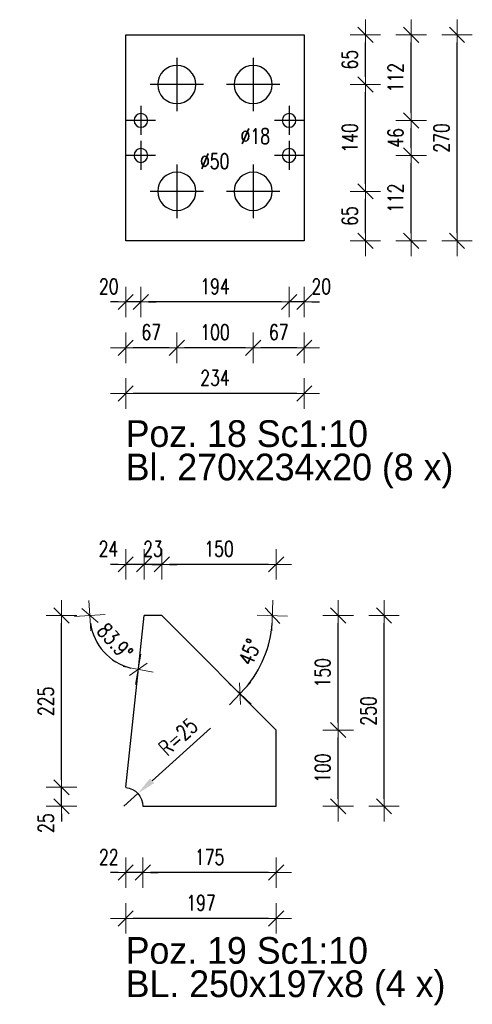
# Model space of a CAD drawing. Header units: millimetres. Extents: x 2297 to 3051, y 15557 to 16018.
# Tile 3 of 20: x 2456 to 2515, y 15651 to 15781. Entities that reach past the tile are written whole.
import ezdxf

# ---------------------------------------------------------------- set-up
doc = ezdxf.new("R2010")
doc.units = ezdxf.units.MM
doc.header["$LTSCALE"] = 10
doc.linetypes.add('MITTE', pattern=[2, 1.25, -0.25, 0.25, -0.25])
doc.layers.get('Defpoints').update_dxf_attribs({"color": 1})
doc.layers.add('PS_DIM', color=4, linetype='Continuous', lineweight=13)
doc.layers.add('PS_SOLID', color=7, linetype='Continuous', lineweight=30)
doc.layers.add('PS_MID', color=5, linetype='MITTE')
doc.layers.add('PS_PLATE', color=1, linetype='Continuous')
doc.styles.add('simplex', font='simplex.shx', dxfattribs={"width": 0.75})
doc.dimstyles.new('1_10_PRZ_DS1-LS10', dxfattribs={"dimtxt": 2, "dimasz": 1, "dimexe": 2, "dimexo": 5, "dimgap": 1, "dimtad": 1, "dimdec": 0, "dimlfac": 10, "dimtxsty": 'simplex', "dimblk": 'dimznak', "dimcen": 2, "dimse1": 1, "dimse2": 1, "dimclrt": 3, "dimadec": 1, "dimazin": 0, "dimtfac": 1, "dimtdec": 0, "dimtix": 1, "dimtmove": 2, "dimatfit": 3, "dimldrblk": 'dim-grot', "dimfxl": 1, "dimarcsym": 0})
doc.dimstyles.new('średnice', dxfattribs={"dimtxt": 2, "dimasz": 2.5, "dimexe": 1, "dimexo": 1, "dimgap": 1, "dimtad": 1, "dimdec": 0, "dimlfac": 10, "dimtxsty": 'simplex', "dimcen": 2, "dimclrd": 256, "dimclre": 256, "dimclrt": 3, "dimadec": 1, "dimazin": 0, "dimtfac": 1, "dimtdec": 0, "dimtix": 1, "dimtmove": 1, "dimatfit": 0, "dimfxl": 1, "dimarcsym": 0})

# ---------------------------------------------------------------- blocks, each defined once
blk = doc.blocks.new('dim-grot')
blk.add_hatch(color=256).paths.add_polyline_path([(0, 0), (-2, 0.5), (-2, -0.5)])
blk.add_lwpolyline([(0, 0), (-2, 0.5), (-2, -0.5), (0, 0)])
blk = doc.blocks.new('dimznak')
at = {"color": 0}
for points in [[(0, 2), (0, -2)], [(-2, 0), (2, 0)]]:
    blk.add_lwpolyline(points, dxfattribs=at)
at = {"color": 2}
blk.add_lwpolyline([(1, 1), (-1, -1)], dxfattribs=at)
blk = doc.blocks.new('*D101')
at = {"layer": 'Defpoints', "color": 0, "transparency": 16777216}
for p in [(2490.98, 15762.74), (2492.98, 15751.54), (2490.98, 15743.54)]:
    blk.add_point(p, dxfattribs=at)
at = {"layer": 'PS_DIM', "color": 0, "lineweight": -2, "transparency": 16777216}
for p, q in [((2489.98, 15743.54), (2488.98, 15743.54)), ((2492.98, 15743.54), (2490.98, 15743.54)), ((2493.98, 15743.54), (2494.98, 15743.54))]:
    blk.add_line(p, q, dxfattribs=at)
blk.add_blockref('dimznak', (2490.98, 15743.54), dxfattribs=at)
at = {"layer": 'PS_DIM', "color": 0, "lineweight": -2, "transparency": 16777216, "rotation": 180}
blk.add_blockref('dimznak', (2492.98, 15743.54), dxfattribs=at)
at = {"layer": 'PS_DIM', "color": 3, "transparency": 16777216, "insert": (2495.2, 15745.58), "char_height": 2, "attachment_point": 5, "style": 'simplex'}
blk.add_mtext('20', dxfattribs=at)
blk = doc.blocks.new('*D102')
at = {"layer": 'Defpoints', "color": 0, "transparency": 16777216}
for p in [(2471.58, 15762.74), (2490.98, 15762.74), (2471.58, 15743.54)]:
    blk.add_point(p, dxfattribs=at)
at = {"layer": 'PS_DIM', "color": 0, "lineweight": -2, "transparency": 16777216}
blk.add_line((2489.98, 15743.54), (2472.58, 15743.54), dxfattribs=at)
at = {"layer": 'PS_DIM', "color": 0, "lineweight": -2, "transparency": 16777216, "rotation": 180}
blk.add_blockref('dimznak', (2471.58, 15743.54), dxfattribs=at)
at = {"layer": 'PS_DIM', "color": 0, "lineweight": -2, "transparency": 16777216}
blk.add_blockref('dimznak', (2490.98, 15743.54), dxfattribs=at)
at = {"layer": 'PS_DIM', "color": 3, "transparency": 16777216, "insert": (2481.28, 15745.58), "char_height": 2, "attachment_point": 5, "style": 'simplex'}
blk.add_mtext('194', dxfattribs=at)
blk = doc.blocks.new('*D103')
at = {"layer": 'Defpoints', "color": 0, "transparency": 16777216}
for p in [(2471.58, 15762.74), (2469.58, 15751.54), (2469.58, 15743.54)]:
    blk.add_point(p, dxfattribs=at)
at = {"layer": 'PS_DIM', "color": 0, "lineweight": -2, "transparency": 16777216}
for p, q in [((2468.58, 15743.54), (2467.58, 15743.54)), ((2471.58, 15743.54), (2469.58, 15743.54)), ((2472.58, 15743.54), (2473.58, 15743.54))]:
    blk.add_line(p, q, dxfattribs=at)
blk.add_blockref('dimznak', (2469.58, 15743.54), dxfattribs=at)
at = {"layer": 'PS_DIM', "color": 0, "lineweight": -2, "transparency": 16777216, "rotation": 180}
blk.add_blockref('dimznak', (2471.58, 15743.54), dxfattribs=at)
at = {"layer": 'PS_DIM', "color": 3, "transparency": 16777216, "insert": (2467.37, 15745.58), "char_height": 2, "attachment_point": 5, "style": 'simplex'}
blk.add_mtext('20', dxfattribs=at)
blk = doc.blocks.new('*D104')
at = {"layer": 'Defpoints', "color": 0, "transparency": 16777216}
for p in [(2486.28, 15758.04), (2492.98, 15751.54), (2486.28, 15737.54)]:
    blk.add_point(p, dxfattribs=at)
at = {"layer": 'PS_DIM', "color": 0, "lineweight": -2, "transparency": 16777216}
blk.add_line((2491.98, 15737.54), (2487.28, 15737.54), dxfattribs=at)
at = {"layer": 'PS_DIM', "color": 0, "lineweight": -2, "transparency": 16777216, "rotation": 180}
blk.add_blockref('dimznak', (2486.28, 15737.54), dxfattribs=at)
at = {"layer": 'PS_DIM', "color": 0, "lineweight": -2, "transparency": 16777216}
blk.add_blockref('dimznak', (2492.98, 15737.54), dxfattribs=at)
at = {"layer": 'PS_DIM', "color": 3, "transparency": 16777216, "insert": (2489.63, 15739.58), "char_height": 2, "attachment_point": 5, "style": 'simplex'}
blk.add_mtext('67', dxfattribs=at)
blk = doc.blocks.new('*D105')
at = {"layer": 'Defpoints', "color": 0, "transparency": 16777216}
for p in [(2476.28, 15758.04), (2486.28, 15758.04), (2476.28, 15737.54)]:
    blk.add_point(p, dxfattribs=at)
at = {"layer": 'PS_DIM', "color": 0, "lineweight": -2, "transparency": 16777216}
blk.add_line((2485.28, 15737.54), (2477.28, 15737.54), dxfattribs=at)
at = {"layer": 'PS_DIM', "color": 0, "lineweight": -2, "transparency": 16777216, "rotation": 180}
blk.add_blockref('dimznak', (2476.28, 15737.54), dxfattribs=at)
at = {"layer": 'PS_DIM', "color": 0, "lineweight": -2, "transparency": 16777216}
blk.add_blockref('dimznak', (2486.28, 15737.54), dxfattribs=at)
at = {"layer": 'PS_DIM', "color": 3, "transparency": 16777216, "insert": (2481.28, 15739.58), "char_height": 2, "attachment_point": 5, "style": 'simplex'}
blk.add_mtext('100', dxfattribs=at)
blk = doc.blocks.new('*D106')
at = {"layer": 'Defpoints', "color": 0, "transparency": 16777216}
for p in [(2476.28, 15758.04), (2469.58, 15751.54), (2469.58, 15737.54)]:
    blk.add_point(p, dxfattribs=at)
at = {"layer": 'PS_DIM', "color": 0, "lineweight": -2, "transparency": 16777216}
blk.add_line((2475.28, 15737.54), (2470.58, 15737.54), dxfattribs=at)
at = {"layer": 'PS_DIM', "color": 0, "lineweight": -2, "transparency": 16777216, "rotation": 180}
blk.add_blockref('dimznak', (2469.58, 15737.54), dxfattribs=at)
at = {"layer": 'PS_DIM', "color": 0, "lineweight": -2, "transparency": 16777216}
blk.add_blockref('dimznak', (2476.28, 15737.54), dxfattribs=at)
at = {"layer": 'PS_DIM', "color": 3, "transparency": 16777216, "insert": (2472.93, 15739.58), "char_height": 2, "attachment_point": 5, "style": 'simplex'}
blk.add_mtext('67', dxfattribs=at)
blk = doc.blocks.new('*D107')
at = {"layer": 'Defpoints', "color": 0, "transparency": 16777216}
for p in [(2469.58, 15751.54), (2492.98, 15751.54), (2469.58, 15731.54)]:
    blk.add_point(p, dxfattribs=at)
at = {"layer": 'PS_DIM', "color": 0, "lineweight": -2, "transparency": 16777216}
blk.add_line((2491.98, 15731.54), (2470.58, 15731.54), dxfattribs=at)
at = {"layer": 'PS_DIM', "color": 0, "lineweight": -2, "transparency": 16777216, "rotation": 180}
blk.add_blockref('dimznak', (2469.58, 15731.54), dxfattribs=at)
at = {"layer": 'PS_DIM', "color": 0, "lineweight": -2, "transparency": 16777216}
blk.add_blockref('dimznak', (2492.98, 15731.54), dxfattribs=at)
at = {"layer": 'PS_DIM', "color": 3, "transparency": 16777216, "insert": (2481.28, 15733.58), "char_height": 2, "attachment_point": 5, "style": 'simplex'}
blk.add_mtext('234', dxfattribs=at)
blk = doc.blocks.new('*D108')
at = {"layer": 'Defpoints', "color": 0, "transparency": 16777216}
for p in [(2471.18, 15679.12), (2469.32, 15677.44)]:
    blk.add_point(p, dxfattribs=at)
at = {"layer": 'PS_DIM', "lineweight": -2, "transparency": 16777216}
for p, q in [((2480.69, 15687.66), (2473.04, 15680.79)), ((2469.32, 15677.44), (2471.18, 15679.12))]:
    blk.add_line(p, q, dxfattribs=at)
at = {"layer": 'PS_DIM', "transparency": 16777216}
blk.add_solid([(2472.76, 15681.1), (2473.31, 15680.48), (2471.18, 15679.12)], dxfattribs=at)
at = {"layer": 'PS_DIM', "color": 3, "transparency": 16777216, "insert": (2476.45, 15686.55), "char_height": 2, "attachment_point": 5, "rotation": 41.954, "style": 'simplex'}
blk.add_mtext('R=25', dxfattribs=at)
blk = doc.blocks.new('*D109')
at = {"layer": 'Defpoints', "color": 0, "transparency": 16777216}
for p in [(2474.31, 15702.44), (2495.53, 15702.44), (2486.86, 15695.2), (2489.31, 15687.44)]:
    blk.add_point(p, dxfattribs=at)
at = {"layer": 'PS_DIM', "color": 0, "lineweight": -2, "transparency": 16777216}
blk.add_arc((2474.31, 15702.44), 14.49, 318.9557, 356.0443, dxfattribs=at)
for p, rotation in [((2488.8, 15702.44), 88.02212945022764), ((2484.56, 15692.2), 226.9778705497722)]:
    blk.add_blockref('dimznak', p, dxfattribs=dict(at, rotation=rotation))
at = {"layer": 'PS_DIM', "color": 3, "transparency": 16777216, "insert": (2485.85, 15697.67), "char_height": 2, "attachment_point": 5, "rotation": 67.5, "style": 'simplex'}
blk.add_mtext('45%%d', dxfattribs=at)
blk = doc.blocks.new('*D113')
at = {"layer": 'Defpoints', "color": 0, "transparency": 16777216}
for p in [(2455.7, 15702.44), (2471.99, 15702.44), (2465.72, 15699.12), (2469.58, 15679.93)]:
    blk.add_point(p, dxfattribs=at)
at = {"layer": 'PS_DIM', "color": 0, "lineweight": -2, "transparency": 16777216}
blk.add_arc((2471.99, 15702.44), 7.1, 188.0783, 255.8296, dxfattribs=at)
for p, rotation in [((2464.89, 15702.44), 94.03917381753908), ((2471.23, 15695.39), 349.8688233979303)]:
    blk.add_blockref('dimznak', p, dxfattribs=dict(at, rotation=rotation))
at = {"layer": 'PS_DIM', "color": 3, "transparency": 16777216, "insert": (2468.19, 15699.04), "char_height": 2, "attachment_point": 5, "rotation": 311.954, "style": 'simplex'}
blk.add_mtext('83.9%%d', dxfattribs=at)
blk = doc.blocks.new('*D114')
at = {"layer": 'Defpoints', "color": 0, "transparency": 16777216}
for p in [(2461.17, 15679.93), (2469.58, 15679.93), (2471.82, 15677.44)]:
    blk.add_point(p, dxfattribs=at)
at = {"layer": 'PS_DIM', "color": 0, "lineweight": -2, "transparency": 16777216}
for p, q in [((2461.17, 15680.93), (2461.17, 15681.93)), ((2461.17, 15677.44), (2461.17, 15679.93)), ((2461.17, 15676.44), (2461.17, 15675.44))]:
    blk.add_line(p, q, dxfattribs=at)
for p, rotation in [((2461.17, 15679.93), 270), ((2461.17, 15677.44), 90)]:
    blk.add_blockref('dimznak', p, dxfattribs=dict(at, rotation=rotation))
at = {"layer": 'PS_DIM', "color": 3, "transparency": 16777216, "insert": (2459.13, 15675.23), "char_height": 2, "attachment_point": 5, "rotation": 90, "style": 'simplex'}
blk.add_mtext('25', dxfattribs=at)
blk = doc.blocks.new('*D116')
at = {"layer": 'Defpoints', "color": 0, "transparency": 16777216}
for p in [(2471.82, 15677.44), (2489.31, 15677.44), (2471.82, 15668.75)]:
    blk.add_point(p, dxfattribs=at)
at = {"layer": 'PS_DIM', "color": 0, "lineweight": -2, "transparency": 16777216}
blk.add_line((2488.31, 15668.75), (2472.82, 15668.75), dxfattribs=at)
at = {"layer": 'PS_DIM', "color": 0, "lineweight": -2, "transparency": 16777216, "rotation": 180}
blk.add_blockref('dimznak', (2471.82, 15668.75), dxfattribs=at)
at = {"layer": 'PS_DIM', "color": 0, "lineweight": -2, "transparency": 16777216}
blk.add_blockref('dimznak', (2489.31, 15668.75), dxfattribs=at)
at = {"layer": 'PS_DIM', "color": 3, "transparency": 16777216, "insert": (2480.57, 15670.79), "char_height": 2, "attachment_point": 5, "style": 'simplex'}
blk.add_mtext('175', dxfattribs=at)
blk = doc.blocks.new('*D117')
at = {"layer": 'Defpoints', "color": 0, "transparency": 16777216}
for p in [(2469.58, 15679.93), (2471.82, 15677.44), (2469.58, 15668.75)]:
    blk.add_point(p, dxfattribs=at)
at = {"layer": 'PS_DIM', "color": 0, "lineweight": -2, "transparency": 16777216}
for p, q in [((2468.58, 15668.75), (2467.58, 15668.75)), ((2471.82, 15668.75), (2469.58, 15668.75)), ((2472.82, 15668.75), (2473.82, 15668.75))]:
    blk.add_line(p, q, dxfattribs=at)
blk.add_blockref('dimznak', (2469.58, 15668.75), dxfattribs=at)
at = {"layer": 'PS_DIM', "color": 0, "lineweight": -2, "transparency": 16777216, "rotation": 180}
blk.add_blockref('dimznak', (2471.82, 15668.75), dxfattribs=at)
at = {"layer": 'PS_DIM', "color": 3, "transparency": 16777216, "insert": (2467.37, 15670.79), "char_height": 2, "attachment_point": 5, "style": 'simplex'}
blk.add_mtext('22', dxfattribs=at)
blk = doc.blocks.new('*D118')
at = {"layer": 'Defpoints', "color": 0, "transparency": 16777216}
for p in [(2469.58, 15677.44), (2489.31, 15677.44), (2469.58, 15662.75)]:
    blk.add_point(p, dxfattribs=at)
at = {"layer": 'PS_DIM', "color": 0, "lineweight": -2, "transparency": 16777216}
blk.add_line((2488.31, 15662.75), (2470.58, 15662.75), dxfattribs=at)
at = {"layer": 'PS_DIM', "color": 0, "lineweight": -2, "transparency": 16777216, "rotation": 180}
blk.add_blockref('dimznak', (2469.58, 15662.75), dxfattribs=at)
at = {"layer": 'PS_DIM', "color": 0, "lineweight": -2, "transparency": 16777216}
blk.add_blockref('dimznak', (2489.31, 15662.75), dxfattribs=at)
at = {"layer": 'PS_DIM', "color": 3, "transparency": 16777216, "insert": (2479.45, 15664.79), "char_height": 2, "attachment_point": 5, "style": 'simplex'}
blk.add_mtext('197', dxfattribs=at)
blk = doc.blocks.new('*D119')
at = {"layer": 'Defpoints', "color": 0, "transparency": 16777216}
for p in [(2474.31, 15709.15), (2474.31, 15702.44), (2489.31, 15687.44)]:
    blk.add_point(p, dxfattribs=at)
at = {"layer": 'PS_DIM', "color": 0, "lineweight": -2, "transparency": 16777216}
blk.add_line((2488.31, 15709.15), (2475.31, 15709.15), dxfattribs=at)
at = {"layer": 'PS_DIM', "color": 0, "lineweight": -2, "transparency": 16777216, "rotation": 180}
blk.add_blockref('dimznak', (2474.31, 15709.15), dxfattribs=at)
at = {"layer": 'PS_DIM', "color": 0, "lineweight": -2, "transparency": 16777216}
blk.add_blockref('dimznak', (2489.31, 15709.15), dxfattribs=at)
at = {"layer": 'PS_DIM', "color": 3, "transparency": 16777216, "insert": (2481.81, 15711.19), "char_height": 2, "attachment_point": 5, "style": 'simplex'}
blk.add_mtext('150', dxfattribs=at)
blk = doc.blocks.new('*D120')
at = {"layer": 'Defpoints', "color": 0, "transparency": 16777216}
for p in [(2471.99, 15709.15), (2471.99, 15702.44), (2474.31, 15702.44)]:
    blk.add_point(p, dxfattribs=at)
at = {"layer": 'PS_DIM', "color": 0, "lineweight": -2, "transparency": 16777216}
for p, q in [((2470.99, 15709.15), (2469.99, 15709.15)), ((2474.31, 15709.15), (2471.99, 15709.15)), ((2475.31, 15709.15), (2476.31, 15709.15))]:
    blk.add_line(p, q, dxfattribs=at)
blk.add_blockref('dimznak', (2471.99, 15709.15), dxfattribs=at)
at = {"layer": 'PS_DIM', "color": 0, "lineweight": -2, "transparency": 16777216, "rotation": 180}
blk.add_blockref('dimznak', (2474.31, 15709.15), dxfattribs=at)
at = {"layer": 'PS_DIM', "color": 3, "transparency": 16777216, "insert": (2473.15, 15711.19), "char_height": 2, "attachment_point": 5, "style": 'simplex'}
blk.add_mtext('23', dxfattribs=at)
blk = doc.blocks.new('*D121')
at = {"layer": 'Defpoints', "color": 0, "transparency": 16777216}
for p in [(2469.58, 15709.15), (2471.99, 15702.44), (2469.58, 15679.93)]:
    blk.add_point(p, dxfattribs=at)
at = {"layer": 'PS_DIM', "color": 0, "lineweight": -2, "transparency": 16777216}
for p, q in [((2468.58, 15709.15), (2467.58, 15709.15)), ((2471.99, 15709.15), (2469.58, 15709.15)), ((2472.99, 15709.15), (2473.99, 15709.15))]:
    blk.add_line(p, q, dxfattribs=at)
blk.add_blockref('dimznak', (2469.58, 15709.15), dxfattribs=at)
at = {"layer": 'PS_DIM', "color": 0, "lineweight": -2, "transparency": 16777216, "rotation": 180}
blk.add_blockref('dimznak', (2471.99, 15709.15), dxfattribs=at)
at = {"layer": 'PS_DIM', "color": 3, "transparency": 16777216, "insert": (2467.33, 15711.19), "char_height": 2, "attachment_point": 5, "style": 'simplex'}
blk.add_mtext('24', dxfattribs=at)
blk = doc.blocks.new('*X524')
at = {"color": 0}
for s, p in [('Poz. 19 Sc1:10', (2469.58, 15656.8)), ('BL. 250x197x8 (4 x)', (2469.58, 15652.43))]:
    blk.add_text(s, height=3.5, dxfattribs=at).set_placement(p)
blk = doc.blocks.new('*X526')
at = {"color": 0}
for s, p in [('Poz. 18 Sc1:10', (2469.58, 15724.54)), ('Bl. 270x234x20 (8 x)', (2469.58, 15720.16))]:
    blk.add_text(s, height=3.5, dxfattribs=at).set_placement(p)
blk = doc.blocks.new('*X567')
at = {"layer": 'PS_MID', "color": 5, "linetype": 'MITTE'}
for p, q in [((2476.28, 15775.54), (2476.28, 15768.54)), ((2486.28, 15775.54), (2486.28, 15768.54)), ((2479.78, 15772.04), (2472.78, 15772.04)), ((2489.78, 15772.04), (2482.78, 15772.04)), ((2471.58, 15769.24), (2471.58, 15765.44)), ((2490.98, 15769.24), (2490.98, 15765.44)), ((2473.48, 15767.34), (2469.68, 15767.34)), ((2492.88, 15767.34), (2489.08, 15767.34)), ((2471.58, 15764.64), (2471.58, 15760.84)), ((2490.98, 15764.64), (2490.98, 15760.84)), ((2473.48, 15762.74), (2469.68, 15762.74)), ((2492.88, 15762.74), (2489.08, 15762.74)), ((2476.28, 15761.54), (2476.28, 15754.54)), ((2486.28, 15761.54), (2486.28, 15754.54)), ((2479.78, 15758.04), (2472.78, 15758.04)), ((2489.78, 15758.04), (2482.78, 15758.04))]:
    blk.add_line(p, q, dxfattribs=at)
at = {"layer": 'PS_SOLID', "color": 7, "linetype": 'Continuous'}
for p, q in [((2469.58, 15751.54), (2469.58, 15778.54)), ((2469.58, 15778.54), (2492.98, 15778.54)), ((2492.98, 15778.54), (2492.98, 15751.54)), ((2492.98, 15751.54), (2469.58, 15751.54))]:
    blk.add_line(p, q, dxfattribs=at)
at = {"layer": 'PS_SOLID', "color": 7, "extrusion": (0, 0, -1)}
for centre, radius in [((-2476.28, 15772.04), 2.5), ((-2486.28, 15772.04), 2.5), ((-2471.58, 15767.34), 0.9), ((-2490.98, 15767.34), 0.9), ((-2471.58, 15762.74), 0.9), ((-2490.98, 15762.74), 0.9), ((-2476.28, 15758.04), 2.5), ((-2486.28, 15758.04), 2.5)]:
    blk.add_circle(centre, radius, dxfattribs=at)
blk = doc.blocks.new('*X568')
at = {"layer": 'PS_SOLID', "color": 7, "linetype": 'Continuous'}
for p, q in [((2469.58, 15679.93), (2471.99, 15702.44)), ((2474.31, 15702.44), (2471.99, 15702.44)), ((2489.31, 15687.44), (2474.31, 15702.44)), ((2489.31, 15677.44), (2489.31, 15687.44)), ((2471.82, 15677.44), (2489.31, 15677.44))]:
    blk.add_line(p, q, dxfattribs=at)
at = {"layer": 'PS_SOLID', "extrusion": (0, 0, -1)}
blk.add_arc((-2469.32, 15677.44), 2.5, 96.092, 180, dxfattribs=at)

msp = doc.modelspace()

# ---------------------------------------------------------------- block references
for name in ['*X526', '*X524']:
    msp.add_blockref(name, (0, 0))
at = {"layer": 'PS_PLATE', "color": 35}
msp.add_blockref('*X567', (0, 0), dxfattribs=at)
at = {"layer": 'PS_PLATE'}
msp.add_blockref('*X568', (0, 0), dxfattribs=at)

# ---------------------------------------------------------------- texts
at = {"layer": 'PS_DIM', "char_height": 2, "attachment_point": 7, "style": 'simplex'}
for s, insert in [('\\A1;%%c18', (2484.63, 15764.27)), ('\\A1;%%c50', (2479.31, 15760.98))]:
    msp.add_mtext(s, dxfattribs=dict(at, insert=insert))

# ---------------------------------------------------------------- dimensions: what is measured, and where the dimension line sits
at = {"layer": 'PS_DIM'}
for base, p1, p2, location, text in [((2500.98, 15778.54), (2486.28, 15772.04), (2492.98, 15778.54), (2498.94, 15775.29), '65'), ((2506.98, 15778.54), (2490.98, 15767.34), (2492.98, 15778.54), (2504.94, 15772.94), '112'), ((2512.98, 15778.54), (2492.98, 15751.54), (2492.98, 15778.54), (2510.94, 15765.04), '270'), ((2500.98, 15772.04), (2486.28, 15758.04), (2486.28, 15772.04), (2498.94, 15765.04), '140'), ((2506.98, 15767.34), (2490.98, 15762.74), (2490.98, 15767.34), (2504.94, 15765.04), '46'), ((2506.98, 15762.74), (2492.98, 15751.54), (2490.98, 15762.74), (2504.94, 15757.14), '112'), ((2500.98, 15758.04), (2492.98, 15751.54), (2486.28, 15758.04), (2498.94, 15754.79), '65'), ((2461.17, 15702.44), (2469.58, 15679.93), (2474.31, 15702.44), (2459.13, 15691.19), '225'), ((2497.42, 15702.44), (2489.31, 15687.44), (2474.31, 15702.44), (2495.38, 15694.94), '150'), ((2503.42, 15702.44), (2489.31, 15677.44), (2489.31, 15702.44), (2501.38, 15689.94), '250'), ((2497.42, 15687.44), (2489.31, 15677.44), (2489.31, 15687.44), (2495.38, 15682.44), '100')]:
    msp.add_linear_dim(base=base, p1=p1, p2=p2, angle=90, location=location, text=text, dimstyle='1_10_PRZ_DS1-LS10', dxfattribs=at).render()
for base, p1, p2, angle, text, picture, middle in [((2469.58, 15743.54), (2471.58, 15762.74), (2469.58, 15751.54), 180, '20', '*D103', (2467.37, 15745.58)), ((2471.58, 15743.54), (2490.98, 15762.74), (2471.58, 15762.74), 180, '194', '*D102', (2481.28, 15745.58)), ((2490.98, 15743.54), (2492.98, 15751.54), (2490.98, 15762.74), 180, '20', '*D101', (2495.2, 15745.58)), ((2469.58, 15737.54), (2476.28, 15758.04), (2469.58, 15751.54), 180, '67', '*D106', (2472.93, 15739.58)), ((2476.28, 15737.54), (2486.28, 15758.04), (2476.28, 15758.04), 180, '100', '*D105', (2481.28, 15739.58)), ((2486.28, 15737.54), (2492.98, 15751.54), (2486.28, 15758.04), 180, '67', '*D104', (2489.63, 15739.58)), ((2469.58, 15731.54), (2492.98, 15751.54), (2469.58, 15751.54), 180, '234', '*D107', (2481.28, 15733.58)), ((2469.58, 15709.15), (2471.99, 15702.44), (2469.58, 15679.93), 180, '24', '*D121', (2467.33, 15711.19)), ((2471.99, 15709.15), (2474.31, 15702.44), (2471.99, 15702.44), 180, '23', '*D120', (2473.15, 15711.19)), ((2474.31, 15709.15), (2489.31, 15687.44), (2474.31, 15702.44), 180, '150', '*D119', (2481.81, 15711.19)), ((2461.17, 15679.93), (2471.82, 15677.44), (2469.58, 15679.93), 90, '25', '*D114', (2459.13, 15675.23)), ((2469.58, 15668.75), (2471.82, 15677.44), (2469.58, 15679.93), 180, '22', '*D117', (2467.37, 15670.79)), ((2469.58, 15662.75), (2489.31, 15677.44), (2469.58, 15677.44), 180, '197', '*D118', (2479.45, 15664.79)), ((2471.82, 15668.75), (2489.31, 15677.44), (2471.82, 15677.44), 180, '175', '*D116', (2480.57, 15670.79))]:
    dim = msp.add_linear_dim(base=base, p1=p1, p2=p2, angle=angle, text=text, dimstyle='1_10_PRZ_DS1-LS10', dxfattribs=at)
    dim.commit()
    dim.dimension.update_dxf_attribs({"geometry": picture, "text_midpoint": middle, "dimtype": 128})
for base, center, p1, p2, text, picture, middle in [((2465.72, 15699.12), (2471.99, 15702.44), (2455.7, 15702.44), (2469.58, 15679.93), '83.9%%d', '*D113', (2468.19, 15699.04)), ((2486.86, 15695.2), (2474.31, 15702.44), (2489.31, 15687.44), (2495.53, 15702.44), '45%%d', '*D109', (2485.85, 15697.67))]:
    dim = msp.add_angular_dim_3p(base=base, center=center, p1=p1, p2=p2, text=text, dimstyle='1_10_PRZ_DS1-LS10', dxfattribs=at)
    dim.commit()
    dim.dimension.update_dxf_attribs({"geometry": picture, "text_midpoint": middle})
dim = msp.add_radius_dim(center=(2469.32, 15677.44), mpoint=(2471.18, 15679.12), text='R=25', dimstyle='średnice', dxfattribs=at)
dim.commit()
dim.dimension.update_dxf_attribs({"geometry": '*D108', "text_midpoint": (2476.45, 15686.55)})

doc.saveas('drawing.dxf')
